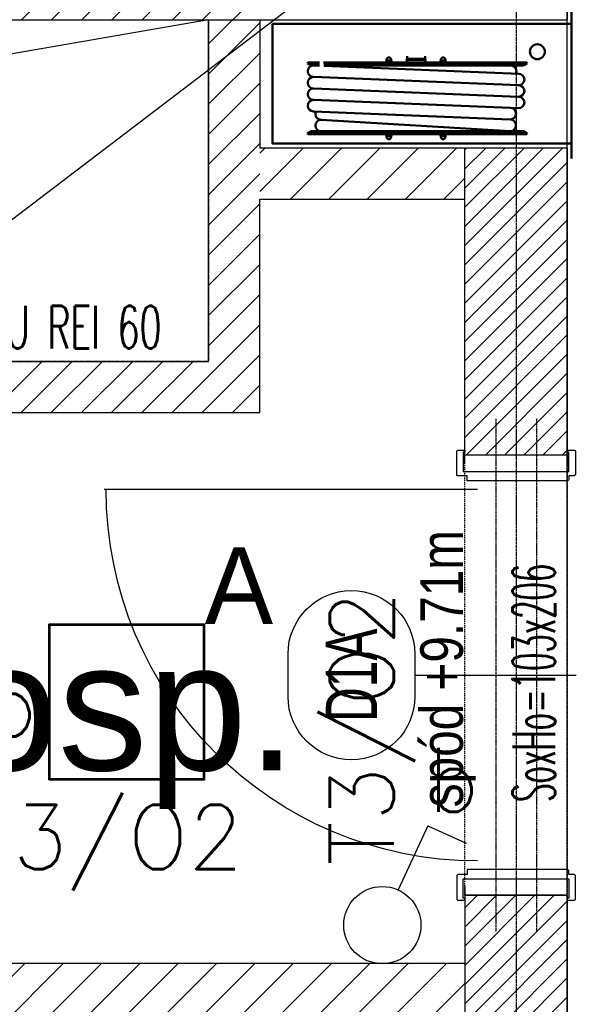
# Model space of a CAD drawing. Header units: millimetres. Extents: x 69081 to 158617, y -37521 to -9534.
# Tile 190 of 256: x 113717 to 113847, y -20091 to -19861. Entities that reach past the tile are written whole.
import ezdxf
from ezdxf.enums import TextEntityAlignment as Align

# ---------------------------------------------------------------- set-up
doc = ezdxf.new("R2010")
doc.units = ezdxf.units.MM
for name, pattern in [('DASHED', [0.75, 0.5, -0.25]), ('DO', [0.8, 0.6, -0.1, 0, -0.1]), ('DP', [0.5, 0.3, -0.2])]:
    doc.linetypes.add(name, pattern=pattern)
for name, color, linetype in [('0_oświetlenie', 7, 'Continuous'), ('A-----SZ', 8, 'Continuous'), ('A-OSI', 8, 'DO'), ('A-SCI', 7, 'Continuous'), ('AM DRZIW WEWN', 1, 'Continuous'), ('B-widok-przerywana', 8, 'DASHED'), ('BA_drz', 7, 'Continuous'), ('BA_sym', 7, 'Continuous'), ('E_Oświetlenie - Numer obwodu', 1, 'Continuous'), ('E_Oświetlenie - Opis', 4, 'Continuous'), ('E_Łączniki - Symbol', 3, 'Continuous'), ('F-BIL-OP', 3, 'Continuous'), ('JS_OLKA KONSTR', 231, 'Continuous'), ('JS_p.poż.', 240, 'Continuous'), ('JS_PODCIĄGI', 1, 'DP'), ('JS_SUFIT PODWIESZONY', 40, 'Continuous'), ('Nadproża', 5, 'DO'), ('porta', 8, 'Continuous'), ('R-----OP', 1, 'Continuous')]:
    doc.layers.add(name, color=color, linetype=linetype)
doc.layers.add('OPIS', color=7, linetype='Continuous', lineweight=25)
doc.layers.add('SB_OTWORY DRZWI', color=1, linetype='Continuous', lineweight=9)
doc.styles.add('BIKTS', font='bikromsw.shx', dxfattribs={"width": 0.85})
doc.styles.add('ROMANS', font='romans.shx', dxfattribs={"height": 1})
doc.styles.add('SIMPLEX', font='simplex', dxfattribs={"width": 0.85})
doc.styles.add('SŁAWKA', font='simplex.shx', dxfattribs={"height": 12.5})
doc.styles.add('TableTextStyle', font='txt')
doc.styles.add('WYM--ROMANSSHX-08', font='ROMANS.SHX', dxfattribs={"width": 0.8})

# ---------------------------------------------------------------- blocks, each defined once
blk = doc.blocks.new('dr1h901')
at = {"color": 0}
blk.add_line((-0.5, 0), (-0.5, 1.005), dxfattribs=at)
at = {"color": 1}
blk.add_line((0, 0.1689), (0, -0.2655), dxfattribs=at)
blk.add_arc((-0.5, 0), 1, 0, 90, dxfattribs=at)
blk = doc.blocks.new('osie')
at = {"layer": 'A-OSI'}
blk.add_line((19748.6, -41234.89), (19748.6, -43485.44), dxfattribs=at)
blk = doc.blocks.new('A$C04435ce7')
at = {"layer": 'Nadproża', "ltscale": 0.75}
for p, q in [((3144.33, 1360.87), (3144.33, 1240.87)), ((3153.91, 1360.87), (3153.91, 1240.87))]:
    blk.add_line(p, q, dxfattribs=at)
at = {"layer": 'OPIS', "insert": (3126.66, 1269.95), "char_height": 10, "width": 160, "attachment_point": 1, "rotation": 90, "style": 'WYM--ROMANSSHX-08'}
blk.add_mtext('{\\fArial|b0|i0|c238|p34;spód +9.71m}', dxfattribs=at)
blk = doc.blocks.new('hp 25 boczny z gaśnicą')
at = {"layer": 'JS_p.poż.', "lineweight": 50}
for p, q in [((70, 3.5), (70, -31.5)), ((8.14, -9.2), (8.25, -9.01)), ((8.14, -9.2), (10.95, -9.2)), ((9.03, -9.71), (8.14, -9.2)), ((10.95, -9.01), (8.25, -9.01)), ((26.62, -9.01), (11.88, -9.01)), ((11.97, -9.2), (59.64, -9.2)), ((26.62, -8.62), (26.62, -9.08)), ((27.21, -8.58), (26.69, -8.58)), ((26.7, -8.34), (26.7, -8.55)), ((26.92, -9.12), (26.74, -9.12)), ((26.92, -8.64), (26.92, -9.06)), ((27.21, -9.12), (26.92, -9.12)), ((27.21, -7.83), (27.22, -7.83)), ((27.21, -7.83), (27.21, -7.83)), ((27.21, -8.58), (27.74, -8.58)), ((27.21, -9.12), (27.5, -9.12)), ((27.5, -8.64), (27.5, -9.06)), ((27.5, -9.12), (27.68, -9.12)), ((27.73, -8.34), (27.73, -8.55)), ((27.8, -8.62), (27.8, -9.08)), ((31.48, -9.01), (27.8, -9.01)), ((31.42, -8.58), (33.58, -8.58)), ((31.48, -8.15), (31.49, -7.51)), ((35.69, -8.15), (31.48, -8.15)), ((31.48, -8.58), (33.58, -8.58)), ((31.48, -8.58), (31.48, -9.2)), ((35.69, -8.58), (33.58, -8.58)), ((33.62, -9.01), (33.58, -9.01)), ((34.76, -8.56), (34.74, -8.58)), ((35.35, -8.58), (35.73, -8.58)), ((35.69, -8.15), (35.69, -7.5)), ((35.69, -8.58), (35.69, -9.2)), ((35.69, -9.01), (39.34, -9.01)), ((39.34, -8.62), (39.34, -9.08)), ((39.93, -8.58), (39.41, -8.58)), ((39.42, -8.34), (39.42, -8.55)), ((39.64, -9.12), (39.46, -9.12)), ((39.64, -8.64), (39.64, -9.06)), ((39.93, -9.12), (39.64, -9.12)), ((39.93, -7.83), (39.93, -7.83)), ((39.93, -7.83), (39.93, -7.83)), ((39.93, -8.58), (40.46, -8.58)), ((39.93, -9.12), (40.22, -9.12)), ((40.22, -8.64), (40.22, -9.06)), ((40.22, -9.12), (40.4, -9.12)), ((40.45, -8.34), (40.45, -8.55)), ((40.52, -8.62), (40.52, -9.08)), ((40.52, -9.01), (59.53, -9.01)), ((58.82, -9.67), (59.64, -9.2)), ((59.64, -9.2), (59.53, -9.01)), ((10.95, -9.71), (9.03, -9.71)), ((10.95, -9.76), (9.67, -9.71)), ((33.58, -9.71), (12.02, -9.71)), ((57.71, -11.65), (12.02, -9.81)), ((33.58, -9.71), (58.66, -9.71)), ((57.6, -14.34), (9.56, -12.4)), ((57.6, -17.03), (9.56, -15.09)), ((57.6, -19.72), (9.56, -17.79)), ((55.66, -22.34), (9.56, -20.48)), ((55.63, -25.11), (11.36, -22.41)), ((8.95, -25.15), (8.14, -25.62)), ((56.6, -25.11), (9.12, -25.11)), ((43.54, -25.11), (58.75, -25.11)), ((58.75, -25.11), (59.64, -25.62)), ((59.64, -25.62), (8.14, -25.62)), ((8.14, -25.62), (8.25, -25.81)), ((26.62, -25.81), (8.25, -25.81)), ((26.62, -26.2), (26.62, -25.74)), ((27.21, -26.24), (26.69, -26.24)), ((26.7, -26.48), (26.7, -26.27)), ((26.92, -25.7), (26.74, -25.7)), ((27.21, -25.7), (26.92, -25.7)), ((26.92, -26.18), (26.92, -25.76)), ((27.21, -25.7), (27.5, -25.7)), ((27.21, -26.24), (27.74, -26.24)), ((27.5, -25.7), (27.68, -25.7)), ((27.5, -26.18), (27.5, -25.76)), ((27.73, -26.48), (27.73, -26.27)), ((27.8, -26.2), (27.8, -25.74)), ((33.58, -25.81), (27.8, -25.81)), ((33.58, -25.81), (39.34, -25.81)), ((39.34, -26.2), (39.34, -25.74)), ((39.93, -26.24), (39.41, -26.24)), ((39.42, -26.48), (39.42, -26.27)), ((39.64, -26.18), (39.64, -25.76)), ((39.93, -26.24), (40.46, -26.24)), ((39.93, -26.99), (39.93, -26.99)), ((39.93, -26.99), (39.93, -26.99)), ((40.22, -26.18), (40.22, -25.76)), ((40.45, -26.48), (40.45, -26.27)), ((40.52, -26.2), (40.52, -25.74)), ((40.52, -25.81), (59.53, -25.81)), ((59.64, -25.62), (59.53, -25.81))]:
    blk.add_line(p, q, dxfattribs=at)
blk.add_lwpolyline([(0, 0), (0, -28), (70, -28), (70, 0), (0, 0)], dxfattribs=at)
blk.add_circle((62, -6.5), 1.75, dxfattribs=at)
for centre, radius, start, end in [((26.76, -8.85), 0.267, 52.1468, 121.0849), ((26.77, -8.9), 0.319, 109.9916, 118.2955), ((26.76, -8.85), 0.267, 238.9151, 307.8532), ((26.64, -8.55), 0.0538, 289.9916, 0), ((27.21, -8.34), 0.511, 90, 180), ((27.22, -9.4), 0.819, 90.5076, 111.3081), ((27.22, -8.3), 0.819, 248.6919, 269.4924), ((27.21, -9.4), 0.819, 68.6919, 89.4924), ((27.21, -8.3), 0.819, 270.5076, 291.3081), ((27.22, -8.34), 0.511, 0, 90), ((27.67, -8.85), 0.267, 58.9151, 127.8532), ((27.67, -8.85), 0.267, 232.1468, 301.0849), ((27.78, -8.55), 0.0538, 180, 250.0084), ((27.65, -8.9), 0.319, 61.7045, 70.0084), ((31.48, -8.41), 0.172, 112.6598, 270), ((31.37, -8.15), 0.108, 292.6598, 0), ((35.79, -8.15), 0.108, 180, 247.3402), ((35.69, -8.41), 0.172, 270, 67.3402), ((39.48, -8.85), 0.267, 52.1468, 121.0849), ((39.49, -8.9), 0.319, 109.9916, 118.2955), ((39.48, -8.85), 0.267, 238.9151, 307.8532), ((39.36, -8.55), 0.0538, 289.9916, 0), ((39.93, -8.34), 0.511, 90, 180), ((39.94, -9.4), 0.819, 90.5076, 111.3081), ((39.94, -8.3), 0.819, 248.6919, 269.4924), ((39.93, -8.34), 0.511, 0, 90), ((39.92, -9.4), 0.819, 68.6919, 89.4924), ((39.92, -8.3), 0.819, 270.5076, 291.3081), ((40.39, -8.85), 0.267, 58.9151, 127.8532), ((40.39, -8.85), 0.267, 232.1468, 301.0849), ((40.5, -8.55), 0.0538, 180, 250.0084), ((40.37, -8.9), 0.319, 61.7045, 70.0084), ((9.56, -11.06), 1.35, 90, 270), ((55.73, -11.09), 1.35, 336.897, 90), ((58.66, -9.39), 0.323, 270, 300), ((9.56, -13.75), 1.35, 90, 270), ((57.6, -12.99), 1.35, 270, 90), ((9.56, -16.44), 1.35, 90, 270), ((57.6, -15.69), 1.35, 270, 90), ((9.56, -19.13), 1.35, 90, 270), ((57.6, -18.38), 1.35, 270, 90), ((11.36, -21.07), 1.35, 155.1389, 270), ((55.66, -20.99), 1.35, 270, 90), ((11.36, -23.76), 1.35, 90, 270), ((55.59, -23.72), 1.39, 271.6423, 88.2253), ((9.12, -25.43), 0.323, 90, 120), ((26.76, -25.97), 0.267, 52.1468, 121.0849), ((26.76, -25.97), 0.267, 238.9151, 307.8532), ((26.77, -25.92), 0.319, 241.7045, 250.0084), ((26.64, -26.27), 0.0538, 0, 70.0084), ((27.21, -26.48), 0.511, 180, 270), ((27.22, -26.52), 0.819, 90.5076, 111.3081), ((27.22, -25.42), 0.819, 248.6919, 269.4924), ((27.21, -26.52), 0.819, 68.6919, 89.4924), ((27.21, -25.42), 0.819, 270.5076, 291.3081), ((27.22, -26.48), 0.511, 270, 0), ((27.67, -25.97), 0.267, 58.9151, 127.8532), ((27.67, -25.97), 0.267, 232.1468, 301.0849), ((27.78, -26.27), 0.0538, 109.9916, 180), ((27.65, -25.92), 0.319, 289.9916, 298.2955), ((39.48, -25.97), 0.267, 52.1468, 121.0849), ((39.48, -25.97), 0.267, 238.9151, 307.8532), ((39.49, -25.92), 0.319, 241.7045, 250.0084), ((39.36, -26.27), 0.0538, 0, 70.0084), ((39.93, -26.48), 0.511, 180, 270), ((39.94, -26.52), 0.819, 90.5076, 111.3081), ((39.94, -25.42), 0.819, 248.6919, 269.4924), ((39.92, -26.52), 0.819, 68.6919, 89.4924), ((39.92, -25.42), 0.819, 270.5076, 291.3081), ((39.93, -26.48), 0.511, 270, 0), ((40.39, -25.97), 0.267, 58.9151, 127.8532), ((40.39, -25.97), 0.267, 232.1468, 301.0849), ((40.5, -26.27), 0.0538, 109.9916, 180), ((40.37, -25.92), 0.319, 289.9916, 298.2955)]:
    blk.add_arc(centre, radius, start, end, dxfattribs=at)
blk = doc.blocks.new('symdrz')
blk.add_lwpolyline([(-10, -30, -1), (-10, 30), (10, 30, -1), (10, -30)], format="xyb", close=True)
at = {"style": 'BIKTS', "width": 0.8}
blk.add_attdef('SZERDRZ', text='', height=25, dxfattribs=at).set_placement((77.15, 8.8), align=Align.CENTER)
blk.add_attdef('SYMDRZ', text='', height=25, dxfattribs=at).set_placement((0, 0), align=Align.MIDDLE)
blk.add_attdef('WYSDRZ', text='', height=25, dxfattribs=at).set_placement((77.15, -9.49), align=Align.TOP_CENTER)
blk = doc.blocks.new('A$C40e4dba9')
at = {"layer": 'A-SCI', "color": 4}
for p, q in [((0, 0), (0, 24)), ((103, 0), (103, 24))]:
    blk.add_line(p, q, dxfattribs=at)
at = {"layer": 'JS_PODCIĄGI', "lineweight": -3}
for p, q in [((0, 24), (103, 24)), ((103, 0), (0, 0))]:
    blk.add_line(p, q, dxfattribs=at)
at = {"layer": 'AM DRZIW WEWN', "insert": (21.87, 12.86), "char_height": 10, "width": 61.9698, "attachment_point": 1, "style": 'ROMANS'}
blk.add_mtext('{\\W0.5;SoxHo=103x206}', dxfattribs=at)
blk = doc.blocks.new('opis lamp')
at = {"layer": 'E_Oświetlenie - Numer obwodu', "style": 'SIMPLEX'}
blk.add_attdef('OBWÓD', text='', height=15, dxfattribs=at).set_placement((-9.46, -1.18), align=Align.CENTER)
at = {"layer": 'E_Oświetlenie - Opis', "style": 'SIMPLEX'}
blk.add_attdef('OPIS1', (55.72, 42.77), '', height=15, dxfattribs=at)
blk = doc.blocks.new('E_Łącznik jednobiegunowy')
at = {"layer": 'E_Łączniki - Symbol'}
for q in [(3.7, 17.27), (19.6, 28.22)]:
    blk.add_line((10.58, 32.33), q, dxfattribs=at)
blk.add_circle((-0.05, 9.04), 9.04, dxfattribs=at)
at = {"layer": 'E_Oświetlenie - Numer obwodu', "style": 'SIMPLEX'}
blk.add_attdef('OBWÓD', (13.86, 6.42), '', height=15, dxfattribs=at)
at = {"layer": 'E_Oświetlenie - Opis', "style": 'SIMPLEX'}
blk.add_attdef('OPIS1', (11.97, 35.59), '', height=15, dxfattribs=at)
blk.add_attdef('h. montażu', text='', height=15, dxfattribs=at).set_placement((1.49, 23.5), align=Align.RIGHT)

msp = doc.modelspace()

# ---------------------------------------------------------------- hatches: boundary and pattern name
at = {"layer": 'A-----SZ'}
h = msp.add_hatch(dxfattribs=at)
h.set_pattern_fill('ANSI31', color=256, scale=2)
h.set_pattern_definition([(45, (77432.36, 16085.3974), (-4.49012806, 4.49012806), [])])
h.paths.add_polyline_path([(113612.1415, -19261.5941), (113554.1415, -19261.5941), (113554.1415, -19421.5941), (113566.1415, -19421.5941), (113566.1415, -19273.5941), (113612.1415, -19273.5941)])
h.paths.add_polyline_path([(113821.1415, -19261.5941), (113711.1415, -19261.5941), (113711.1415, -19273.5941), (113821.1415, -19273.5941)])
h.paths.add_polyline_path([(113733.1415, -19421.5941), (113195.1415, -19421.5941), (113195.1415, -19436.5941), (113733.1415, -19436.5941)])
h.paths.add_polyline_path([(113558.6415, -19860.5747), (113546.6415, -19860.5736), (113546.6415, -19940.5941), (113486.6415, -19940.5941), (113486.6415, -19952.5941), (113558.6415, -19952.5941)], flags=17)
h.paths.add_polyline_path([(113821.1415, -20081.5941), (113486.6415, -20081.5941), (113486.6415, -19860.5681), (113471.6415, -19860.5668), (113471.6415, -20351.5941), (113486.6415, -20351.5941), (113486.6415, -20096.5941), (113821.1415, -20096.5941)])
h.paths.add_polyline_path([(113471.6415, -20181.5941), (113219.6415, -20181.5941), (113219.6415, -20203.5941), (113231.6415, -20203.5941), (113231.6415, -20193.5941), (113471.6415, -20193.5941)])
h.paths.add_polyline_path([(113471.6415, -20303.5941), (113371.6415, -20303.5941), (113371.6415, -20351.5941), (113383.6415, -20351.5941), (113383.6415, -20315.5941), (113471.6415, -20315.5941)])
h.paths.add_polyline_path([(113231.6415, -20313.5941), (113231.6415, -20302.5941), (113219.6415, -20302.5941), (113219.6415, -20351.5941), (113231.6415, -20351.5941)])
h.paths.add_polyline_path([(113031.1534, -19860.5269), (113016.1534, -19860.5255), (113016.2519, -20109.5941), (112955.2009, -20109.5941), (112955.2009, -20121.5941), (113016.2566, -20121.5941), (113016.2566, -20256.5941), (113031.3102, -20256.5941)])
h.paths.add_polyline_path([(112856.2009, -20109.5941), (112841.2009, -20109.5941), (112841.2009, -19860.5097), (112826.2009, -19860.5097), (112826.2009, -20120.3598), (112826.2009, -20121.5941), (112856.2009, -20121.5941)])
h.paths.add_polyline_path([(112722.6415, -20121.5941), (112727.2009, -20121.5941), (112727.2009, -20109.5941), (112710.6415, -20109.5941), (112710.6415, -20187.5941), (112612.6415, -20187.5941), (112612.6415, -20156.5941), (112612.6415, -20075.5941), (112600.6415, -20075.5941), (112600.6415, -20087.5941), (112600.6415, -20187.5941), (112410.6415, -20187.5941), (112410.6415, -20199.5941), (112445.6415, -20199.5941), (112445.6415, -20289.5941), (112410.6415, -20289.5941), (112410.6415, -19911.9298), (112395.6415, -19915.3929), (112395.6415, -20360.5941), (112410.6415, -20360.5941), (112410.6415, -20301.5941), (112445.6415, -20301.5941), (112445.6415, -20351.5941), (112457.6415, -20351.5941), (112457.6415, -20199.5941), (112600.6415, -20199.5941), (112600.6415, -20204.5941), (112612.6415, -20204.5941), (112612.6415, -20199.5941), (112722.6415, -20199.5941)])
h.paths.add_polyline_path([(112722.6415, -20298.5941), (112710.6415, -20298.5941), (112710.6415, -20303.5941), (112722.6415, -20303.5941)], flags=17)
h.paths.add_polyline_path([(112612.6415, -20303.5941), (112600.6415, -20303.5941), (112600.6415, -20351.5941), (112612.6415, -20351.5941)], flags=17)
h.paths.add_polyline_path([(112501.6415, -20075.5941), (112410.6415, -20075.5941), (112410.6415, -20087.5941), (112501.6415, -20087.5941)], flags=17)
h.paths.add_polyline_path([(113621.1415, -19860.5941), (113633.1415, -19860.5941), (113633.1415, -19860.5814), (113621.1415, -19860.5803)], flags=17)
h.paths.add_polyline_path([(113761.1415, -19860.5941), (113773.1415, -19860.5941), (113761.1415, -19860.593)], flags=17)
h.paths.add_polyline_path([(113773.1415, -19890.5941), (113773.1415, -19902.5941), (113821.1415, -19902.5941), (113821.1415, -19890.5941)], flags=17)
h.paths.add_polyline_path([(113016.2566, -20256.5941), (113016.2566, -20271.5941), (113016.4304, -20271.5941), (113016.4304, -20351.5941), (113031.3478, -20351.5941), (113031.3102, -20256.5941)])
h.paths.add_polyline_path([(112286.6415, -20375.5941), (112286.6415, -20360.5941), (112230.0579, -20360.5941), (112140.8553, -19974.2149), (112126.2397, -19977.5892), (112218.1264, -20375.5941)])
h.paths.add_polyline_path([(112389.6415, -20360.5941), (112389.6415, -20375.5941), (112445.6415, -20375.5941), (112445.6415, -20360.5941)])
h = msp.add_hatch(dxfattribs=at)
h.set_pattern_fill('ANSI31', color=256)
h.set_pattern_definition([(45, (84168.599, 63.3168), (-2.24506404, 2.24506402), [])])
h.paths.add_polyline_path([(113821.1814, -19890.5849), (113845.1814, -19890.5849), (113845.1415, -19962.5941), (113821.1415, -19962.5941)])
h = msp.add_hatch(dxfattribs=at)
h.set_pattern_fill('ANSI31', color=256)
h.set_pattern_definition([(45, (84168.599, -109.6832), (-2.24506404, 2.24506402), [])])
h.paths.add_polyline_path([(113821.1415, -20065.5941), (113845.1415, -20065.5941), (113845.1415, -20210.5941), (113821.1415, -20210.5941)])
at = {"layer": 'JS_p.poż.'}
h = msp.add_hatch(dxfattribs=at)
h.set_pattern_fill('ANSI31', color=256, scale=40, style=0)
h.set_pattern_definition([(45, (88670.622, 10883.452), (-3.5355339, 3.5355339), [])])
h.paths.add_polyline_path([(113773.1415, -19836.5941), (113621.1415, -19836.5941), (113621.1415, -19952.5941), (113773.1415, -19952.5941)])
h.paths.add_polyline_path([(113761.1415, -19860.5941), (113761.1415, -19940.5941), (113633.1415, -19940.5941), (113633.1415, -19860.5941)], flags=16)

# ---------------------------------------------------------------- linework, layer by layer
msp.add_lwpolyline([(111556.6836, -18844.1938), (111703.244, -18807.7598), (111981.0586, -20011.1069), (112126.2397, -19977.5892), (112217.3915, -20376.0176), (113845.1415, -20376.0176), (113845.1415, -18660.5941), (113996.1415, -18660.5941), (113996.1415, -20536.5941), (111947.4049, -20536.5941), (111556.4636, -18843.6979)])
at = {"layer": '0_oświetlenie'}
for points in [[(113723.7065, -20038.6194, 0), (113723.7065, -20002.1194, 0)], [(113723.7065, -20002.1194, 0), (113723.7065, -20038.6194, 0)], [(113723.7065, -20002.1194, 0), (113760.2065, -20002.1194, 0)], [(113760.2065, -20002.1194, 0), (113723.7065, -20002.1194, 0)], [(113723.7065, -20002.1194, 0), (113723.7065, -20038.6194, 0)], [(113760.2065, -20002.1194, 0), (113723.7065, -20002.1194, 0)], [(113723.7065, -20038.6194, 0), (113723.7065, -20002.1194, 0)], [(113723.7065, -20002.1194, 0), (113760.2065, -20002.1194, 0)], [(113723.9565, -20002.3694, 0), (113723.9565, -20038.3694, 0)], [(113759.9565, -20002.3694, 0), (113723.9565, -20002.3694, 0)], [(113723.9565, -20038.3694, 0), (113723.9565, -20002.3694, 0)], [(113723.9565, -20002.3694, 0), (113759.9565, -20002.3694, 0)], [(113759.9565, -20038.3694, 0), (113759.9565, -20002.3694, 0)], [(113759.9565, -20002.3694, 0), (113759.9565, -20038.3694, 0)], [(113760.2065, -20002.1194, 0), (113760.2065, -20038.6194, 0)], [(113760.2065, -20038.6194, 0), (113760.2065, -20002.1194, 0)], [(113760.2065, -20038.6194, 0), (113760.2065, -20002.1194, 0)], [(113760.2065, -20002.1194, 0), (113760.2065, -20038.6194, 0)], [(113760.2065, -20038.6194, 0), (113723.7065, -20038.6194, 0)], [(113723.7065, -20038.6194, 0), (113760.2065, -20038.6194, 0)], [(113723.7065, -20038.6194, 0), (113760.2065, -20038.6194, 0)], [(113760.2065, -20038.6194, 0), (113723.7065, -20038.6194, 0)], [(113723.9565, -20038.3694, 0), (113759.9565, -20038.3694, 0)], [(113759.9565, -20038.3694, 0), (113723.9565, -20038.3694, 0)]]:
    msp.add_polyline3d(points, dxfattribs=at)
at = {"layer": 'A-SCI', "color": 4}
msp.add_line((113821.1415, -20065.5941), (113845.1415, -20065.5941), dxfattribs=at)
at = {"layer": 'A-SCI', "color": 5}
msp.add_line((113821.1415, -20081.5941), (113486.6415, -20081.5941), dxfattribs=at)
at = {"layer": 'A-SCI', "color": 4}
for points in [[(113821.1415, -19836.5941), (113821.1415, -19759.5941), (113845.1415, -19759.5941), (113845.1415, -19860.5941)], [(113097.6415, -19860.5941), (113845.1415, -19860.5941), (113845.1415, -19803.5941)], [(113821.1415, -19964.5941), (113821.1415, -19890.5941), (113845.1415, -19890.5941), (113845.1415, -19964.5941)], [(113821.1415, -20063.5941), (113821.1415, -20210.5941)], [(113845.1415, -20065.5941), (113845.1415, -20210.5941)]]:
    msp.add_lwpolyline(points, dxfattribs=at)
at = {"layer": 'A-SCI', "color": 5}
for points in [[(113621.1415, -19860.5941), (113621.1415, -19952.5941), (113773.1415, -19952.5941), (113773.1415, -19902.5941), (113821.1415, -19902.5941)], [(113633.1415, -19860.5941), (113633.1415, -19940.5941), (113761.1415, -19940.5941), (113761.1415, -19860.5941)], [(113773.1415, -19860.5941), (113773.1415, -19890.5941), (113821.1415, -19890.5941)]]:
    msp.add_lwpolyline(points, dxfattribs=at)
at = {"layer": 'B-widok-przerywana', "ltscale": 0.05}
msp.add_lwpolyline([(113761.1415, -19940.5941), (113633.1415, -19940.5941), (113633.1415, -19860.5941), (113761.1415, -19860.5941)], close=True, dxfattribs=at)
at = {"layer": 'B-widok-przerywana', "color": 4, "linetype": 'Continuous'}
msp.add_lwpolyline([(113633.1415, -19860.5941), (113761.1415, -19860.5941), (113643.9602, -19880.9031), (113633.1415, -19941.5941)], close=True, dxfattribs=at)
at = {"layer": 'JS_SUFIT PODWIESZONY'}
msp.add_line((113821.1415, -19826.5941), (113486.6415, -20081.5941), dxfattribs=at)
at = {"layer": 'porta'}
for points in [[(113845.5415, -19961.8941), (113845.1415, -19961.8941), (113845.1415, -19961.3941), (113846.7415, -19961.3941, -0.41421356), (113847.0415, -19961.6941), (113847.0415, -19967.0441, -0.36992408), (113846.7415, -19967.3941), (113845.5415, -19967.3941), (113845.5415, -19968.0941, -0.41421356), (113845.0415, -19968.5941), (113821.6915, -19968.5941), (113821.6915, -19967.3941), (113819.5415, -19967.3941, -0.45993492), (113819.2415, -19967.0441), (113819.2415, -19961.6941, -0.41421356), (113819.5415, -19961.3941), (113821.1415, -19961.3941), (113821.1415, -19961.8941), (113820.7415, -19961.8941), (113820.7415, -19966.3941), (113845.5415, -19966.3941), (113845.5415, -19961.8941), (113845.1415, -19961.8941)], [(113845.5415, -20066.2941), (113845.1415, -20066.2941), (113845.1415, -20066.7941), (113846.7415, -20066.7941, 0.41421356), (113847.0415, -20066.4941), (113847.0415, -20061.1441, 0.36992408), (113846.7415, -20060.7941), (113845.5415, -20060.7941), (113845.5415, -20060.0941, 0.41421356), (113845.0415, -20059.5941), (113821.6915, -20059.5941), (113821.6915, -20060.7941), (113819.5415, -20060.7941, 0.45993492), (113819.2415, -20061.1441), (113819.2415, -20066.4941, 0.41421356), (113819.5415, -20066.7941), (113821.1415, -20066.7941), (113821.1415, -20066.2941), (113820.7415, -20066.2941), (113820.7415, -20061.7941), (113845.5415, -20061.7941), (113845.5415, -20066.2941), (113845.1415, -20066.2941)]]:
    msp.add_lwpolyline(points, format="xyb", dxfattribs=at)

# ---------------------------------------------------------------- block references
at = {"layer": '0_oświetlenie'}
ref = msp.add_blockref('E_Łącznik jednobiegunowy', (113801.8682, -20081.6554, 1), dxfattribs=at)
ref.add_attrib('OPIS1', 'b', (113812.4092, -20046.0688, 1), dxfattribs={"layer": 'E_Oświetlenie - Opis', "height": 15, "style": 'SIMPLEX'})
ref.add_attrib('OBWÓD', 'T3/O2', (113804.5026, -20058.6411, 1), dxfattribs={"layer": 'E_Oświetlenie - Numer obwodu', "height": 15, "rotation": 90, "style": 'SIMPLEX'})
ref = msp.add_blockref('opis lamp', (113714.9287, -20031.5056, 1), dxfattribs=at)
ref.add_attrib('OBWÓD', 'T3/O2', dxfattribs={"layer": 'E_Oświetlenie - Numer obwodu', "height": 15, "style": 'SIMPLEX'}).set_placement((113737.085, -20059.4736, 1), align=Align.CENTER)
ref.add_attrib('OPIS1', 'b', (113708.8747, -20028.4253, 1), dxfattribs={"layer": 'E_Oświetlenie - Opis', "height": 15, "style": 'SIMPLEX'})
at = {"layer": 'A-SCI', "color": 4}
msp.add_blockref('osie', (94084.5456, 22838.835), dxfattribs=at)
at = {"layer": 'AM DRZIW WEWN'}
ref = msp.add_blockref('symdrz', (113794.5954, -20014.0941), dxfattribs=dict(at, xscale=0.4950000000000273, yscale=0.4950000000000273, zscale=0.4950000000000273, rotation=90))
ref.add_attrib('Symdrz', 'D1A', dxfattribs={"layer": 'BA_sym', "height": 12, "rotation": 90, "style": 'BIKTS', "width": 0.7}).set_placement((113794.5954, -20014.0941), align=Align.MIDDLE_CENTER)
at = {"layer": 'BA_drz', "xscale": 87, "yscale": -87, "zscale": -87, "rotation": 270}
msp.add_blockref('dr1h901', (113824.1415, -20014.0941), dxfattribs=at)
at = {"layer": 'F-BIL-OP'}
msp.add_blockref('hp 25 boczny z gaśnicą', (113776.1415, -19861.5941), dxfattribs=at)
at = {"layer": 'JS_OLKA KONSTR'}
msp.add_blockref('A$C04435ce7', (110684.0499, -21314.9635), dxfattribs=at)
at = {"layer": 'SB_OTWORY DRZWI', "rotation": 90}
msp.add_blockref('A$C40e4dba9', (113845.1415, -20065.5941), dxfattribs=at)

# ---------------------------------------------------------------- texts
at = {"layer": '0_oświetlenie', "style": 'TableTextStyle'}
msp.add_text('A', height=18, dxfattribs=at).set_placement((113760.2065, -20002.1194))
at = {"layer": 'JS_p.poż.', "ltscale": 0.02, "insert": (113636.7096, -19927.5739), "char_height": 10, "width": 140.161943, "attachment_point": 1, "style": 'ROMANS'}
msp.add_mtext('{\\W0.6;ZABUDOWA SZACHTU REI 60}', dxfattribs=at)
at = {"layer": 'R-----OP', "insert": (113574.4549, -20006.3591), "char_height": 30, "width": 261.963804, "attachment_point": 1, "style": 'SŁAWKA'}
msp.add_mtext('{\\fArial|b0|i0|c238|p34;\\C251;pom. gosp.}', dxfattribs=at)

doc.saveas('drawing.dxf')
